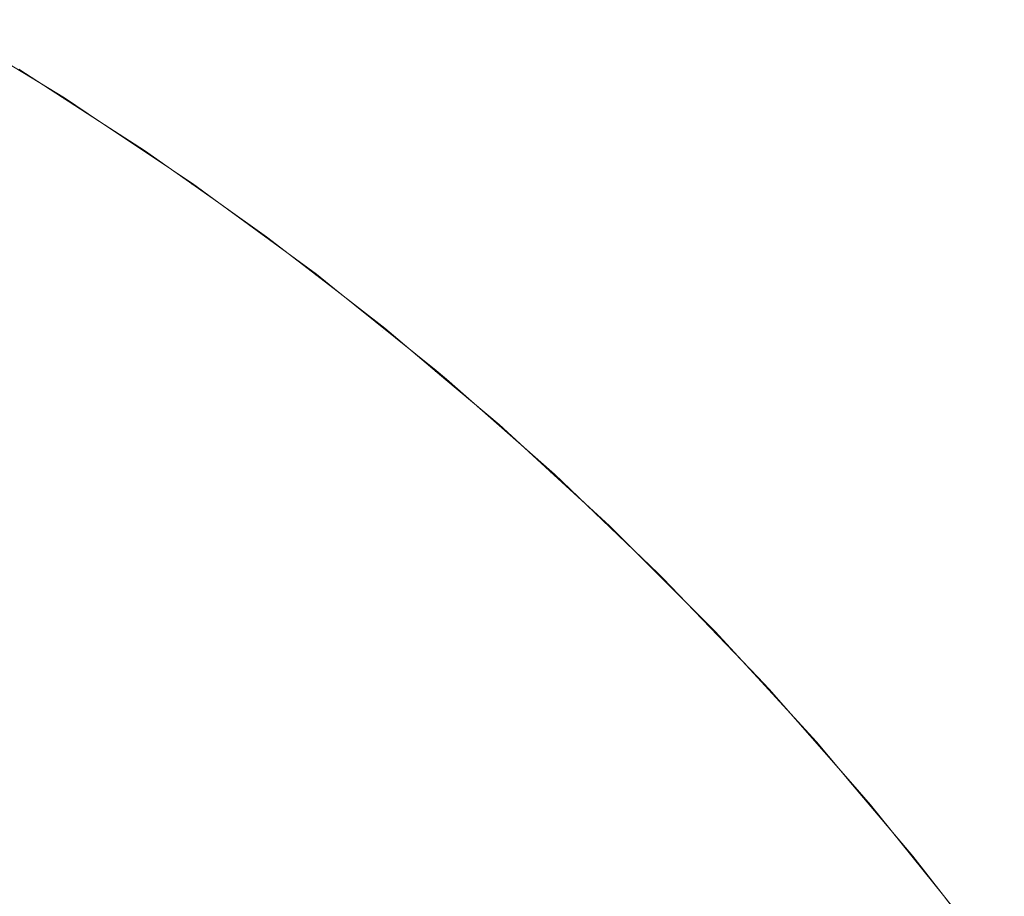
# Model space of a CAD drawing. Header units: centimetres. Extents: x -26 to 27.3, y -25.3 to -23.5.
# Tile 200 of 200: x 27.2618 to 27.2898, y -23.4982 to -23.4733. Entities that reach past the tile are written whole.
import ezdxf

# ---------------------------------------------------------------- set-up
doc = ezdxf.new("R2010")
doc.units = ezdxf.units.CM
doc.header["$LTSCALE"] = 2.54
doc.layers.add('Lucido design-1', color=7, linetype='Continuous')

# ---------------------------------------------------------------- blocks, each defined once
blk = doc.blocks.new('Gruppo-4-1')
at = {"color": 7, "linetype": 'Continuous', "lineweight": 9}
for points, invisible_edges in [([(27.259222, -23.473511, -349.375446), (27.262943, -23.475769, -349.375446), (27.263058, -23.475589, -349.379592), (27.259329, -23.473326, -349.379592)], 15), ([(27.259329, -23.473326, -349.379592), (27.263058, -23.475589, -349.379592), (27.263083, -23.475549, -349.382667), (27.260603, -23.474044, -349.382667)], 11), ([(27.25903, -23.473846, -349.37131), (27.262735, -23.476095, -349.37131), (27.262943, -23.475769, -349.375446), (27.259222, -23.473511, -349.375446)], 15), ([(27.25875, -23.474329, -349.367189), (27.262435, -23.476565, -349.367189), (27.262735, -23.476095, -349.37131), (27.25903, -23.473846, -349.37131)], 15), ([(27.261784, -23.474735, -349.982667), (27.260603, -23.474044, -349.382667), (27.263083, -23.475549, -349.382667)], 9), ([(27.258386, -23.474961, -349.363092), (27.262043, -23.47718, -349.363092), (27.262435, -23.476565, -349.367189), (27.25875, -23.474329, -349.367189)], 15), ([(27.261734, -23.474816, -349.987027), (27.265297, -23.477116, -349.987027), (27.265148, -23.477336, -349.991159), (27.261594, -23.475043, -349.991159)], 15), ([(27.265297, -23.477116, -349.987027), (27.261734, -23.474816, -349.987027), (27.261784, -23.474735, -349.982667), (27.264078, -23.476216, -349.982667)], 11), ([(27.263083, -23.475549, -349.382667), (27.264078, -23.476216, -349.982667), (27.261784, -23.474735, -349.982667)], 9), ([(27.257936, -23.475741, -349.359025), (27.26156, -23.47794, -349.359025), (27.262043, -23.47718, -349.363092), (27.258386, -23.474961, -349.363092)], 15), ([(27.261594, -23.475043, -349.991159), (27.265148, -23.477336, -349.991159), (27.264904, -23.477698, -349.995273), (27.261365, -23.475414, -349.995273)], 15), ([(27.261365, -23.475414, -349.995273), (27.264904, -23.477698, -349.995273), (27.264564, -23.4782, -349.999363), (27.261048, -23.47593, -349.999363)], 15), ([(27.262943, -23.475769, -349.375446), (27.266561, -23.478187, -349.375446), (27.266684, -23.478012, -349.379592), (27.263058, -23.475589, -349.379592)], 15), ([(27.264078, -23.476214, -349.382667), (27.263083, -23.475549, -349.382667), (27.263058, -23.475589, -349.379592)], 10), ([(27.263058, -23.475589, -349.379592), (27.266684, -23.478012, -349.379592), (27.266711, -23.477973, -349.382667), (27.264078, -23.476214, -349.382667)], 11), ([(27.263083, -23.475549, -349.382667), (27.264078, -23.476214, -349.382667), (27.264078, -23.476216, -349.982667)], 10), ([(27.261048, -23.47593, -349.999363), (27.264564, -23.4782, -349.999363), (27.264131, -23.478841, -350.00342), (27.260642, -23.476589, -350.00342)], 15), ([(27.262735, -23.476095, -349.37131), (27.26634, -23.478503, -349.37131), (27.266561, -23.478187, -349.375446), (27.262943, -23.475769, -349.375446)], 15), ([(27.262435, -23.476565, -349.367189), (27.266019, -23.47896, -349.367189), (27.26634, -23.478503, -349.37131), (27.262735, -23.476095, -349.37131)], 15), ([(27.26535, -23.477037, -349.982667), (27.264078, -23.476214, -349.382667), (27.266711, -23.477973, -349.382667)], 9), ([(27.26535, -23.477037, -349.982667), (27.264078, -23.476216, -349.982667), (27.264078, -23.476214, -349.382667)], 10), ([(27.264078, -23.476216, -349.982667), (27.26535, -23.477037, -349.982667), (27.265297, -23.477116, -349.987027)], 10), ([(27.260642, -23.476589, -350.00342), (27.264131, -23.478841, -350.00342), (27.263605, -23.479619, -350.007438), (27.26015, -23.477389, -350.007438)], 15), ([(27.262043, -23.47718, -349.363092), (27.265601, -23.479558, -349.363092), (27.266019, -23.47896, -349.367189), (27.262435, -23.476565, -349.367189)], 15), ([(27.26876, -23.479565, -349.987027), (27.265297, -23.477116, -349.987027), (27.26535, -23.477037, -349.982667), (27.267457, -23.478527, -349.982667)], 11), ([(27.266711, -23.477973, -349.382667), (27.267457, -23.478527, -349.982667), (27.26535, -23.477037, -349.982667)], 9), ([(27.26156, -23.47794, -349.359025), (27.265085, -23.480295, -349.359025), (27.265601, -23.479558, -349.363092), (27.262043, -23.47718, -349.363092)], 15), ([(27.265148, -23.477336, -349.991159), (27.268602, -23.479779, -349.991159), (27.268342, -23.48013, -349.995273), (27.264904, -23.477698, -349.995273)], 15), ([(27.265297, -23.477116, -349.987027), (27.26876, -23.479565, -349.987027), (27.268602, -23.479779, -349.991159), (27.265148, -23.477336, -349.991159)], 15), ([(27.26015, -23.477389, -350.007438), (27.263605, -23.479619, -350.007438), (27.262987, -23.480534, -350.011411), (27.259571, -23.478329, -350.011411)], 15), ([(27.264904, -23.477698, -349.995273), (27.268342, -23.48013, -349.995273), (27.267982, -23.480617, -349.999363), (27.264564, -23.4782, -349.999363)], 15), ([(27.260985, -23.478842, -349.354995), (27.264471, -23.481171, -349.354995), (27.265085, -23.480295, -349.359025), (27.26156, -23.47794, -349.359025)], 15), ([(27.264564, -23.4782, -349.999363), (27.267982, -23.480617, -349.999363), (27.267522, -23.481239, -350.00342), (27.264131, -23.478841, -350.00342)], 15), ([(27.26634, -23.478503, -349.37131), (27.269835, -23.481066, -349.37131), (27.27007, -23.48076, -349.375446), (27.266561, -23.478187, -349.375446)], 15), ([(27.266561, -23.478187, -349.375446), (27.27007, -23.48076, -349.375446), (27.2702, -23.48059, -349.379592), (27.266684, -23.478012, -349.379592)], 15), ([(27.26746, -23.478522, -349.382667), (27.266711, -23.477973, -349.382667), (27.266684, -23.478012, -349.379592)], 10), ([(27.266684, -23.478012, -349.379592), (27.2702, -23.48059, -349.379592), (27.270229, -23.480553, -349.382667), (27.26746, -23.478522, -349.382667)], 11), ([(27.266711, -23.477973, -349.382667), (27.26746, -23.478522, -349.382667), (27.267457, -23.478527, -349.982667)], 10), ([(27.259571, -23.478329, -350.011411), (27.262987, -23.480534, -350.011411), (27.262279, -23.481582, -350.015332), (27.258908, -23.479406, -350.015332)], 15), ([(27.266019, -23.47896, -349.367189), (27.269496, -23.481509, -349.367189), (27.269835, -23.481066, -349.37131), (27.26634, -23.478503, -349.37131)], 15), ([(27.268816, -23.479488, -349.982667), (27.267457, -23.478527, -349.982667), (27.26746, -23.478522, -349.382667)], 10), ([(27.267457, -23.478527, -349.982667), (27.268816, -23.479488, -349.982667), (27.26876, -23.479565, -349.987027)], 10), ([(27.268816, -23.479488, -349.982667), (27.26746, -23.478522, -349.382667), (27.270229, -23.480553, -349.382667)], 9), ([(27.26032, -23.479886, -349.35101), (27.263761, -23.482186, -349.35101), (27.264471, -23.481171, -349.354995), (27.260985, -23.478842, -349.354995)], 15), ([(27.264131, -23.478841, -350.00342), (27.267522, -23.481239, -350.00342), (27.266963, -23.481994, -350.007438), (27.263605, -23.479619, -350.007438)], 15), ([(27.265601, -23.479558, -349.363092), (27.269051, -23.482087, -349.363092), (27.269496, -23.481509, -349.367189), (27.266019, -23.47896, -349.367189)], 15), ([(27.258908, -23.479406, -350.015332), (27.262279, -23.481582, -350.015332), (27.261481, -23.482762, -350.019194), (27.258161, -23.480619, -350.019194)], 15), ([(27.265085, -23.480295, -349.359025), (27.268503, -23.482802, -349.359025), (27.269051, -23.482087, -349.363092), (27.265601, -23.479558, -349.363092)], 15), ([(27.26876, -23.479565, -349.987027), (27.272115, -23.482158, -349.987027), (27.271948, -23.482365, -349.991159), (27.268602, -23.479779, -349.991159)], 15), ([(27.272115, -23.482158, -349.987027), (27.26876, -23.479565, -349.987027), (27.268816, -23.479488, -349.982667), (27.270735, -23.480971, -349.982667)], 11), ([(27.270229, -23.480553, -349.382667), (27.270735, -23.480971, -349.982667), (27.268816, -23.479488, -349.982667)], 9), ([(27.263605, -23.479619, -350.007438), (27.266963, -23.481994, -350.007438), (27.266307, -23.482881, -350.011411), (27.262987, -23.480534, -350.011411)], 15), ([(27.268602, -23.479779, -349.991159), (27.271948, -23.482365, -349.991159), (27.271674, -23.482705, -349.995273), (27.268342, -23.48013, -349.995273)], 15), ([(27.259565, -23.481071, -349.347077), (27.262955, -23.483336, -349.347077), (27.263761, -23.482186, -349.35101), (27.26032, -23.479886, -349.35101)], 15), ([(27.268342, -23.48013, -349.995273), (27.271674, -23.482705, -349.995273), (27.271293, -23.483176, -349.999363), (27.267982, -23.480617, -349.999363)], 15), ([(27.264471, -23.481171, -349.354995), (27.267852, -23.483651, -349.354995), (27.268503, -23.482802, -349.359025), (27.265085, -23.480295, -349.359025)], 15), ([(27.262987, -23.480534, -350.011411), (27.266307, -23.482881, -350.011411), (27.265554, -23.483899, -350.015332), (27.262279, -23.481582, -350.015332)], 15), ([(27.267982, -23.480617, -349.999363), (27.271293, -23.483176, -349.999363), (27.270807, -23.483778, -350.00342), (27.267522, -23.481239, -350.00342)], 15), ([(27.27007, -23.48076, -349.375446), (27.273464, -23.483483, -349.375446), (27.273601, -23.48332, -349.379592), (27.2702, -23.48059, -349.379592)], 15), ([(27.270741, -23.480963, -349.382667), (27.270229, -23.480553, -349.382667), (27.2702, -23.48059, -349.379592)], 10), ([(27.2702, -23.48059, -349.379592), (27.273601, -23.48332, -349.379592), (27.273632, -23.483284, -349.382667), (27.270741, -23.480963, -349.382667)], 11), ([(27.270229, -23.480553, -349.382667), (27.270741, -23.480963, -349.382667), (27.270735, -23.480971, -349.982667)], 10), ([(27.269835, -23.481066, -349.37131), (27.273216, -23.483779, -349.37131), (27.273464, -23.483483, -349.375446), (27.27007, -23.48076, -349.375446)], 15), ([(27.272175, -23.482084, -349.982667), (27.270735, -23.480971, -349.982667), (27.270741, -23.480963, -349.382667)], 10), ([(27.270735, -23.480971, -349.982667), (27.272175, -23.482084, -349.982667), (27.272115, -23.482158, -349.987027)], 10), ([(27.272175, -23.482084, -349.982667), (27.270741, -23.480963, -349.382667), (27.273632, -23.483284, -349.382667)], 9), ([(27.258722, -23.482395, -349.343202), (27.262055, -23.484622, -349.343202), (27.262955, -23.483336, -349.347077), (27.259565, -23.481071, -349.347077)], 15), ([(27.263761, -23.482186, -349.35101), (27.267098, -23.484633, -349.35101), (27.267852, -23.483651, -349.354995), (27.264471, -23.481171, -349.354995)], 15), ([(27.267522, -23.481239, -350.00342), (27.270807, -23.483778, -350.00342), (27.270217, -23.484509, -350.007438), (27.266963, -23.481994, -350.007438)], 15), ([(27.269496, -23.481509, -349.367189), (27.272857, -23.484207, -349.367189), (27.273216, -23.483779, -349.37131), (27.269835, -23.481066, -349.37131)], 15), ([(27.269051, -23.482087, -349.363092), (27.272388, -23.484766, -349.363092), (27.272857, -23.484207, -349.367189), (27.269496, -23.481509, -349.367189)], 15), ([(27.262279, -23.481582, -350.015332), (27.265554, -23.483899, -350.015332), (27.264707, -23.485044, -350.019194), (27.261481, -23.482762, -350.019194)], 15), ([(27.266963, -23.481994, -350.007438), (27.270217, -23.484509, -350.007438), (27.269524, -23.485368, -350.011411), (27.266307, -23.482881, -350.011411)], 15), ([(27.268503, -23.482802, -349.359025), (27.27181, -23.485455, -349.359025), (27.272388, -23.484766, -349.363092), (27.269051, -23.482087, -349.363092)], 15), ([(27.275358, -23.484892, -349.987027), (27.272115, -23.482158, -349.987027), (27.272175, -23.482084, -349.982667), (27.273908, -23.483546, -349.982667)], 11), ([(27.273632, -23.483284, -349.382667), (27.273908, -23.483546, -349.982667), (27.272175, -23.482084, -349.982667)], 9), ([(27.257791, -23.483855, -349.339392), (27.261062, -23.48604, -349.339392), (27.262055, -23.484622, -349.343202), (27.258722, -23.482395, -349.343202)], 15), ([(27.262955, -23.483336, -349.347077), (27.266243, -23.485747, -349.347077), (27.267098, -23.484633, -349.35101), (27.263761, -23.482186, -349.35101)], 15), ([(27.271948, -23.482365, -349.991159), (27.275182, -23.485092, -349.991159), (27.274893, -23.48542, -349.995273), (27.271674, -23.482705, -349.995273)], 15), ([(27.272115, -23.482158, -349.987027), (27.275358, -23.484892, -349.987027), (27.275182, -23.485092, -349.991159), (27.271948, -23.482365, -349.991159)], 15), ([(27.261481, -23.482762, -350.019194), (27.264707, -23.485044, -350.019194), (27.263768, -23.486315, -350.02299), (27.260596, -23.484071, -350.02299)], 15), ([(27.266307, -23.482881, -350.011411), (27.269524, -23.485368, -350.011411), (27.268729, -23.486352, -350.015332), (27.265554, -23.483899, -350.015332)], 15), ([(27.267852, -23.483651, -349.354995), (27.271122, -23.486275, -349.354995), (27.27181, -23.485455, -349.359025), (27.268503, -23.482802, -349.359025)], 15), ([(27.271674, -23.482705, -349.995273), (27.274893, -23.48542, -349.995273), (27.274493, -23.485874, -349.999363), (27.271293, -23.483176, -349.999363)], 15), ([(27.271293, -23.483176, -349.999363), (27.274493, -23.485874, -349.999363), (27.273982, -23.486455, -350.00342), (27.270807, -23.483778, -350.00342)], 15), ([(27.262055, -23.484622, -349.343202), (27.265288, -23.486992, -349.343202), (27.266243, -23.485747, -349.347077), (27.262955, -23.483336, -349.347077)], 15), ([(27.273216, -23.483779, -349.37131), (27.276475, -23.486637, -349.37131), (27.276736, -23.486353, -349.375446), (27.273464, -23.483483, -349.375446)], 15), ([(27.273464, -23.483483, -349.375446), (27.276736, -23.486353, -349.375446), (27.27688, -23.486195, -349.379592), (27.273601, -23.48332, -349.379592)], 15), ([(27.273918, -23.483534, -349.382667), (27.273632, -23.483284, -349.382667), (27.273601, -23.48332, -349.379592)], 10), ([(27.273601, -23.48332, -349.379592), (27.27688, -23.486195, -349.379592), (27.276912, -23.48616, -349.382667), (27.273918, -23.483534, -349.382667)], 11), ([(27.273632, -23.483284, -349.382667), (27.273918, -23.483534, -349.382667), (27.273908, -23.483546, -349.982667)], 10), ([(27.267098, -23.484633, -349.35101), (27.270326, -23.487223, -349.35101), (27.271122, -23.486275, -349.354995), (27.267852, -23.483651, -349.354995)], 15), ([(27.270807, -23.483778, -350.00342), (27.273982, -23.486455, -350.00342), (27.273361, -23.48716, -350.007438), (27.270217, -23.484509, -350.007438)], 15), ([(27.272857, -23.484207, -349.367189), (27.276098, -23.487049, -349.367189), (27.276475, -23.486637, -349.37131), (27.273216, -23.483779, -349.37131)], 15), ([(27.27542, -23.484821, -349.982667), (27.273908, -23.483546, -349.982667), (27.273918, -23.483534, -349.382667)], 10), ([(27.273908, -23.483546, -349.982667), (27.27542, -23.484821, -349.982667), (27.275358, -23.484892, -349.987027)], 10), ([(27.27542, -23.484821, -349.982667), (27.273918, -23.483534, -349.382667), (27.276912, -23.48616, -349.382667)], 9), ([(27.260596, -23.484071, -350.02299), (27.263768, -23.486315, -350.02299), (27.262737, -23.487709, -350.026716), (27.259625, -23.485508, -350.026716)], 15), ([(27.265554, -23.483899, -350.015332), (27.268729, -23.486352, -350.015332), (27.267834, -23.487461, -350.019194), (27.264707, -23.485044, -350.019194)], 15), ([(27.272388, -23.484766, -349.363092), (27.275605, -23.487587, -349.363092), (27.276098, -23.487049, -349.367189), (27.272857, -23.484207, -349.367189)], 15), ([(27.261062, -23.48604, -349.339392), (27.264234, -23.488366, -349.339392), (27.265288, -23.486992, -349.343202), (27.262055, -23.484622, -349.343202)], 15), ([(27.266243, -23.485747, -349.347077), (27.269423, -23.488299, -349.347077), (27.270326, -23.487223, -349.35101), (27.267098, -23.484633, -349.35101)], 15), ([(27.270217, -23.484509, -350.007438), (27.273361, -23.48716, -350.007438), (27.272632, -23.487989, -350.011411), (27.269524, -23.485368, -350.011411)], 15), ([(27.27181, -23.485455, -349.359025), (27.274997, -23.48825, -349.359025), (27.275605, -23.487587, -349.363092), (27.272388, -23.484766, -349.363092)], 15), ([(27.275358, -23.484892, -349.987027), (27.278481, -23.487761, -349.987027), (27.278297, -23.487953, -349.991159), (27.275182, -23.485092, -349.991159)], 15), ([(27.275358, -23.484892, -349.987027), (27.27542, -23.484821, -349.982667), (27.276971, -23.486245, -349.982667)], 9), ([(27.276971, -23.486245, -349.982667), (27.278547, -23.487692, -349.982667), (27.278481, -23.487761, -349.987027), (27.275358, -23.484892, -349.987027)], 14), ([(27.276912, -23.48616, -349.382667), (27.276971, -23.486245, -349.982667), (27.27542, -23.484821, -349.982667)], 9), ([(27.264707, -23.485044, -350.019194), (27.267834, -23.487461, -350.019194), (27.266841, -23.48869, -350.02299), (27.263768, -23.486315, -350.02299)], 15), ([(27.275182, -23.485092, -349.991159), (27.278297, -23.487953, -349.991159), (27.277995, -23.488268, -349.995273), (27.274893, -23.48542, -349.995273)], 15), ([(27.269524, -23.485368, -350.011411), (27.272632, -23.487989, -350.011411), (27.271796, -23.488939, -350.015332), (27.268729, -23.486352, -350.015332)], 15), ([(27.271122, -23.486275, -349.354995), (27.274274, -23.489039, -349.354995), (27.274997, -23.48825, -349.359025), (27.27181, -23.485455, -349.359025)], 15), ([(27.274893, -23.48542, -349.995273), (27.277995, -23.488268, -349.995273), (27.277576, -23.488706, -349.999363), (27.274493, -23.485874, -349.999363)], 15), ([(27.259625, -23.485508, -350.026716), (27.262737, -23.487709, -350.026716), (27.261617, -23.489223, -350.030363), (27.25857, -23.487069, -350.030363)], 15), ([(27.265288, -23.486992, -349.343202), (27.268414, -23.489501, -349.343202), (27.269423, -23.488299, -349.347077), (27.266243, -23.485747, -349.347077)], 15), ([(27.274493, -23.485874, -349.999363), (27.277576, -23.488706, -349.999363), (27.27704, -23.489264, -350.00342), (27.273982, -23.486455, -350.00342)], 15), ([(27.259977, -23.487589, -349.335655), (27.263083, -23.489866, -349.335655), (27.264234, -23.488366, -349.339392), (27.261062, -23.48604, -349.339392)], 15), ([(27.270326, -23.487223, -349.35101), (27.273437, -23.489952, -349.35101), (27.274274, -23.489039, -349.354995), (27.271122, -23.486275, -349.354995)], 15), ([(27.276736, -23.486353, -349.375446), (27.279879, -23.489362, -349.375446), (27.28003, -23.489211, -349.379592), (27.27688, -23.486195, -349.379592)], 15), ([(27.276985, -23.48623, -349.382667), (27.276912, -23.48616, -349.382667), (27.27688, -23.486195, -349.379592)], 10), ([(27.27688, -23.486195, -349.379592), (27.28003, -23.489211, -349.379592), (27.279931, -23.489051, -349.382667), (27.276985, -23.48623, -349.382667)], 11), ([(27.276912, -23.48616, -349.382667), (27.276985, -23.48623, -349.382667), (27.276971, -23.486245, -349.982667)], 10), ([(27.278547, -23.487692, -349.982667), (27.276971, -23.486245, -349.982667), (27.276985, -23.48623, -349.382667)], 10), ([(27.276985, -23.48623, -349.382667), (27.279931, -23.489051, -349.382667), (27.278547, -23.487692, -349.982667)], 10), ([(27.263768, -23.486315, -350.02299), (27.266841, -23.48869, -350.02299), (27.265752, -23.490039, -350.026716), (27.262737, -23.487709, -350.026716)], 15), ([(27.268729, -23.486352, -350.015332), (27.271796, -23.488939, -350.015332), (27.270855, -23.490008, -350.019194), (27.267834, -23.487461, -350.019194)], 15), ([(27.273982, -23.486455, -350.00342), (27.27704, -23.489264, -350.00342), (27.27639, -23.489943, -350.007438), (27.273361, -23.48716, -350.007438)], 15), ([(27.276475, -23.486637, -349.37131), (27.279606, -23.489635, -349.37131), (27.279879, -23.489362, -349.375446), (27.276736, -23.486353, -349.375446)], 15), ([(27.276098, -23.487049, -349.367189), (27.279212, -23.490029, -349.367189), (27.279606, -23.489635, -349.37131), (27.276475, -23.486637, -349.37131)], 15), ([(27.264234, -23.488366, -349.339392), (27.267301, -23.490828, -349.339392), (27.268414, -23.489501, -349.343202), (27.265288, -23.486992, -349.343202)], 15), ([(27.275605, -23.487587, -349.363092), (27.278696, -23.490545, -349.363092), (27.279212, -23.490029, -349.367189), (27.276098, -23.487049, -349.367189)], 15), ([(27.269423, -23.488299, -349.347077), (27.272488, -23.490988, -349.347077), (27.273437, -23.489952, -349.35101), (27.270326, -23.487223, -349.35101)], 15), ([(27.273361, -23.48716, -350.007438), (27.27639, -23.489943, -350.007438), (27.275627, -23.490739, -350.011411), (27.272632, -23.487989, -350.011411)], 15), ([(27.258802, -23.489267, -349.331997), (27.261836, -23.491491, -349.331997), (27.263083, -23.489866, -349.335655), (27.259977, -23.487589, -349.335655)], 15), ([(27.267834, -23.487461, -350.019194), (27.270855, -23.490008, -350.019194), (27.269811, -23.491194, -350.02299), (27.266841, -23.48869, -350.02299)], 15), ([(27.274997, -23.48825, -349.359025), (27.278059, -23.491182, -349.359025), (27.278696, -23.490545, -349.363092), (27.275605, -23.487587, -349.363092)], 15), ([(27.278481, -23.487761, -349.987027), (27.278547, -23.487692, -349.982667), (27.279918, -23.489064, -349.982667)], 9), ([(27.279931, -23.489051, -349.382667), (27.279918, -23.489064, -349.982667), (27.278547, -23.487692, -349.982667)], 9), ([(27.262737, -23.487709, -350.026716), (27.265752, -23.490039, -350.026716), (27.264569, -23.491505, -350.030363), (27.261617, -23.489223, -350.030363)], 15), ([(27.278297, -23.487953, -349.991159), (27.281288, -23.490944, -349.991159), (27.280973, -23.491246, -349.995273), (27.277995, -23.488268, -349.995273)], 15), ([(27.278481, -23.487761, -349.987027), (27.28148, -23.49076, -349.987027), (27.281288, -23.490944, -349.991159), (27.278297, -23.487953, -349.991159)], 15), ([(27.279918, -23.489064, -349.982667), (27.281549, -23.490694, -349.982667), (27.28148, -23.49076, -349.987027), (27.278481, -23.487761, -349.987027)], 14), ([(27.272632, -23.487989, -350.011411), (27.275627, -23.490739, -350.011411), (27.274751, -23.491653, -350.015332), (27.271796, -23.488939, -350.015332)], 15), ([(27.274274, -23.489039, -349.354995), (27.277303, -23.491938, -349.354995), (27.278059, -23.491182, -349.359025), (27.274997, -23.48825, -349.359025)], 15), ([(27.263083, -23.489866, -349.335655), (27.266086, -23.492277, -349.335655), (27.267301, -23.490828, -349.339392), (27.264234, -23.488366, -349.339392)], 15), ([(27.268414, -23.489501, -349.343202), (27.271428, -23.492145, -349.343202), (27.272488, -23.490988, -349.347077), (27.269423, -23.488299, -349.347077)], 15), ([(27.277995, -23.488268, -349.995273), (27.280973, -23.491246, -349.995273), (27.280535, -23.491665, -349.999363), (27.277576, -23.488706, -349.999363)], 15), ([(27.266841, -23.48869, -350.02299), (27.269811, -23.491194, -350.02299), (27.268666, -23.492496, -350.026716), (27.265752, -23.490039, -350.026716)], 15), ([(27.277576, -23.488706, -349.999363), (27.280535, -23.491665, -349.999363), (27.279977, -23.492201, -350.00342), (27.27704, -23.489264, -350.00342)], 15), ([(27.271796, -23.488939, -350.015332), (27.274751, -23.491653, -350.015332), (27.273766, -23.492681, -350.019194), (27.270855, -23.490008, -350.019194)], 15), ([(27.273437, -23.489952, -349.35101), (27.276427, -23.492814, -349.35101), (27.277303, -23.491938, -349.354995), (27.274274, -23.489039, -349.354995)], 15), ([(27.281549, -23.490694, -349.982667), (27.279918, -23.489064, -349.982667), (27.279931, -23.489051, -349.382667), (27.280064, -23.489177, -349.382667)], 10), ([(27.28003, -23.489211, -349.379592), (27.280064, -23.489177, -349.382667), (27.279931, -23.489051, -349.382667)], 9), ([(27.25754, -23.49107, -349.328425), (27.260496, -23.493238, -349.328425), (27.261836, -23.491491, -349.331997), (27.258802, -23.489267, -349.331997)], 15), ([(27.261617, -23.489223, -350.030363), (27.264569, -23.491505, -350.030363), (27.263293, -23.493084, -350.033928), (27.260409, -23.490855, -350.033928)], 15), ([(27.27704, -23.489264, -350.00342), (27.279977, -23.492201, -350.00342), (27.279298, -23.492851, -350.007438), (27.27639, -23.489943, -350.007438)], 15), ([(27.279606, -23.489635, -349.37131), (27.282604, -23.492766, -349.37131), (27.282888, -23.492505, -349.375446), (27.279879, -23.489362, -349.375446)], 15), ([(27.279879, -23.489362, -349.375446), (27.282888, -23.492505, -349.375446), (27.283046, -23.492361, -349.379592), (27.28003, -23.489211, -349.379592)], 15), ([(27.282755, -23.491989, -349.382667), (27.280064, -23.489177, -349.382667), (27.28003, -23.489211, -349.379592), (27.283046, -23.492361, -349.379592)], 14), ([(27.280064, -23.489177, -349.382667), (27.282746, -23.491997, -349.982667), (27.281549, -23.490694, -349.982667)], 9), ([(27.280064, -23.489177, -349.382667), (27.282755, -23.491989, -349.382667), (27.282746, -23.491997, -349.982667)], 10), ([(27.267301, -23.490828, -349.339392), (27.270259, -23.493421, -349.339392), (27.271428, -23.492145, -349.343202), (27.268414, -23.489501, -349.343202)], 15), ([(27.279212, -23.490029, -349.367189), (27.282192, -23.493143, -349.367189), (27.282604, -23.492766, -349.37131), (27.279606, -23.489635, -349.37131)], 15), ([(27.261836, -23.491491, -349.331997), (27.264769, -23.493845, -349.331997), (27.266086, -23.492277, -349.335655), (27.263083, -23.489866, -349.335655)], 15), ([(27.265752, -23.490039, -350.026716), (27.268666, -23.492496, -350.026716), (27.267421, -23.49391, -350.030363), (27.264569, -23.491505, -350.030363)], 15), ([(27.270855, -23.490008, -350.019194), (27.273766, -23.492681, -350.019194), (27.272672, -23.493822, -350.02299), (27.269811, -23.491194, -350.02299)], 15), ([(27.272488, -23.490988, -349.347077), (27.275434, -23.493807, -349.347077), (27.276427, -23.492814, -349.35101), (27.273437, -23.489952, -349.35101)], 15), ([(27.27639, -23.489943, -350.007438), (27.279298, -23.492851, -350.007438), (27.278502, -23.493614, -350.011411), (27.275627, -23.490739, -350.011411)], 15), ([(27.278696, -23.490545, -349.363092), (27.281654, -23.493636, -349.363092), (27.282192, -23.493143, -349.367189), (27.279212, -23.490029, -349.367189)], 15), ([(27.275627, -23.490739, -350.011411), (27.278502, -23.493614, -350.011411), (27.277588, -23.49449, -350.015332), (27.274751, -23.491653, -350.015332)], 15), ([(27.278059, -23.491182, -349.359025), (27.280991, -23.494244, -349.359025), (27.281654, -23.493636, -349.363092), (27.278696, -23.490545, -349.363092)], 15), ([(27.28148, -23.49076, -349.987027), (27.284349, -23.493883, -349.987027), (27.284149, -23.494059, -349.991159), (27.281288, -23.490944, -349.991159)], 15), ([(27.28148, -23.49076, -349.987027), (27.281549, -23.490694, -349.982667), (27.282746, -23.491997, -349.982667)], 9), ([(27.282746, -23.491997, -349.982667), (27.28442, -23.493821, -349.982667), (27.284349, -23.493883, -349.987027), (27.28148, -23.49076, -349.987027)], 14), ([(27.260409, -23.490855, -350.033928), (27.263293, -23.493084, -350.033928), (27.261929, -23.494774, -350.037403), (27.259118, -23.492602, -350.037403)], 15), ([(27.266086, -23.492277, -349.335655), (27.268981, -23.494816, -349.335655), (27.270259, -23.493421, -349.339392), (27.267301, -23.490828, -349.339392)], 15), ([(27.271428, -23.492145, -349.343202), (27.274324, -23.494917, -349.343202), (27.275434, -23.493807, -349.347077), (27.272488, -23.490988, -349.347077)], 15), ([(27.281288, -23.490944, -349.991159), (27.284149, -23.494059, -349.991159), (27.283821, -23.494348, -349.995273), (27.280973, -23.491246, -349.995273)], 15), ([(27.269811, -23.491194, -350.02299), (27.272672, -23.493822, -350.02299), (27.271472, -23.495074, -350.026716), (27.268666, -23.492496, -350.026716)], 15), ([(27.277303, -23.491938, -349.354995), (27.280202, -23.494967, -349.354995), (27.280991, -23.494244, -349.359025), (27.278059, -23.491182, -349.359025)], 15), ([(27.280973, -23.491246, -349.995273), (27.283821, -23.494348, -349.995273), (27.283367, -23.494748, -349.999363), (27.280535, -23.491665, -349.999363)], 15), ([(27.260496, -23.493238, -349.328425), (27.263354, -23.495532, -349.328425), (27.264769, -23.493845, -349.331997), (27.261836, -23.491491, -349.331997)], 15), ([(27.264569, -23.491505, -350.030363), (27.267421, -23.49391, -350.030363), (27.26608, -23.495434, -350.033928), (27.263293, -23.493084, -350.033928)], 15), ([(27.274751, -23.491653, -350.015332), (27.277588, -23.49449, -350.015332), (27.27656, -23.495475, -350.019194), (27.273766, -23.492681, -350.019194)], 15), ([(27.280535, -23.491665, -349.999363), (27.283367, -23.494748, -349.999363), (27.282786, -23.495259, -350.00342), (27.279977, -23.492201, -350.00342)], 15), ([(27.270259, -23.493421, -349.339392), (27.2731, -23.496141, -349.339392), (27.274324, -23.494917, -349.343202), (27.271428, -23.492145, -349.343202)], 15), ([(27.276427, -23.492814, -349.35101), (27.279289, -23.495804, -349.35101), (27.280202, -23.494967, -349.354995), (27.277303, -23.491938, -349.354995)], 15), ([(27.28442, -23.493821, -349.982667), (27.282746, -23.491997, -349.982667), (27.282755, -23.491989, -349.382667), (27.283081, -23.492329, -349.382667)], 10), ([(27.283046, -23.492361, -349.379592), (27.283081, -23.492329, -349.382667), (27.282755, -23.491989, -349.382667)], 9), ([(27.264769, -23.493845, -349.331997), (27.267597, -23.496325, -349.331997), (27.268981, -23.494816, -349.335655), (27.266086, -23.492277, -349.335655)], 15), ([(27.279977, -23.492201, -350.00342), (27.282786, -23.495259, -350.00342), (27.282081, -23.49588, -350.007438), (27.279298, -23.492851, -350.007438)], 15), ([(27.282888, -23.492505, -349.375446), (27.285758, -23.495777, -349.375446), (27.285921, -23.49564, -349.379592), (27.283046, -23.492361, -349.379592)], 15), ([(27.285455, -23.495036, -349.382667), (27.283081, -23.492329, -349.382667), (27.283046, -23.492361, -349.379592), (27.285921, -23.49564, -349.379592)], 14), ([(27.283081, -23.492329, -349.382667), (27.285449, -23.495041, -349.982667), (27.28442, -23.493821, -349.982667)], 9), ([(27.283081, -23.492329, -349.382667), (27.285455, -23.495036, -349.382667), (27.285449, -23.495041, -349.982667)], 10), ([(27.259118, -23.492602, -350.037403), (27.261929, -23.494774, -350.037403), (27.260477, -23.496572, -350.040783), (27.257744, -23.49446, -350.040783)], 15), ([(27.268666, -23.492496, -350.026716), (27.271472, -23.495074, -350.026716), (27.270169, -23.496434, -350.030363), (27.267421, -23.49391, -350.030363)], 15), ([(27.273766, -23.492681, -350.019194), (27.27656, -23.495475, -350.019194), (27.275419, -23.496569, -350.02299), (27.272672, -23.493822, -350.02299)], 15), ([(27.282604, -23.492766, -349.37131), (27.285462, -23.496025, -349.37131), (27.285758, -23.495777, -349.375446), (27.282888, -23.492505, -349.375446)], 15), ([(27.275434, -23.493807, -349.347077), (27.278253, -23.496752, -349.347077), (27.279289, -23.495804, -349.35101), (27.276427, -23.492814, -349.35101)], 15), ([(27.279298, -23.492851, -350.007438), (27.282081, -23.49588, -350.007438), (27.281252, -23.496609, -350.011411), (27.278502, -23.493614, -350.011411)], 15), ([(27.282192, -23.493143, -349.367189), (27.285034, -23.496384, -349.367189), (27.285462, -23.496025, -349.37131), (27.282604, -23.492766, -349.37131)], 15), ([(27.259064, -23.495104, -349.324944), (27.261842, -23.497334, -349.324944), (27.263354, -23.495532, -349.328425), (27.260496, -23.493238, -349.328425)], 15), ([(27.263293, -23.493084, -350.033928), (27.26608, -23.495434, -350.033928), (27.264645, -23.497064, -350.037403), (27.261929, -23.494774, -350.037403)], 15), ([(27.281654, -23.493636, -349.363092), (27.284475, -23.496853, -349.363092), (27.285034, -23.496384, -349.367189), (27.282192, -23.493143, -349.367189)], 15), ([(27.268981, -23.494816, -349.335655), (27.271763, -23.497478, -349.335655), (27.2731, -23.496141, -349.339392), (27.270259, -23.493421, -349.339392)], 15), ([(27.263354, -23.495532, -349.328425), (27.26611, -23.497949, -349.328425), (27.267597, -23.496325, -349.331997), (27.264769, -23.493845, -349.331997)], 15), ([(27.272672, -23.493822, -350.02299), (27.275419, -23.496569, -350.02299), (27.274167, -23.497769, -350.026716), (27.271472, -23.495074, -350.026716)], 15), ([(27.274324, -23.494917, -349.343202), (27.277096, -23.497813, -349.343202), (27.278253, -23.496752, -349.347077), (27.275434, -23.493807, -349.347077)], 15), ([(27.278502, -23.493614, -350.011411), (27.281252, -23.496609, -350.011411), (27.280302, -23.497445, -350.015332), (27.277588, -23.49449, -350.015332)], 15), ([(27.280991, -23.494244, -349.359025), (27.283786, -23.497431, -349.359025), (27.284475, -23.496853, -349.363092), (27.281654, -23.493636, -349.363092)], 15), ([(27.284349, -23.493883, -349.987027), (27.28442, -23.493821, -349.982667), (27.285449, -23.495041, -349.982667)], 9), ([(27.267421, -23.49391, -350.030363), (27.270169, -23.496434, -350.030363), (27.268764, -23.497899, -350.033928), (27.26608, -23.495434, -350.033928)], 15), ([(27.284149, -23.494059, -349.991159), (27.286876, -23.497293, -349.991159), (27.286536, -23.497567, -349.995273), (27.283821, -23.494348, -349.995273)], 15), ([(27.284349, -23.493883, -349.987027), (27.287083, -23.497126, -349.987027), (27.286876, -23.497293, -349.991159), (27.284149, -23.494059, -349.991159)], 15), ([(27.285449, -23.495041, -349.982667), (27.287157, -23.497066, -349.982667), (27.287083, -23.497126, -349.987027), (27.284349, -23.493883, -349.987027)], 14), ([(27.280202, -23.494967, -349.354995), (27.282966, -23.498119, -349.354995), (27.283786, -23.497431, -349.359025), (27.280991, -23.494244, -349.359025)], 15), ([(27.283821, -23.494348, -349.995273), (27.286536, -23.497567, -349.995273), (27.286065, -23.497948, -349.999363), (27.283367, -23.494748, -349.999363)], 15), ([(27.277588, -23.49449, -350.015332), (27.280302, -23.497445, -350.015332), (27.279233, -23.498386, -350.019194), (27.27656, -23.495475, -350.019194)], 15), ([(27.261929, -23.494774, -350.037403), (27.264645, -23.497064, -350.037403), (27.263118, -23.498799, -350.040783), (27.260477, -23.496572, -350.040783)], 15), ([(27.267597, -23.496325, -349.331997), (27.270314, -23.498927, -349.331997), (27.271763, -23.497478, -349.335655), (27.268981, -23.494816, -349.335655)], 15), ([(27.2731, -23.496141, -349.339392), (27.27582, -23.498982, -349.339392), (27.277096, -23.497813, -349.343202), (27.274324, -23.494917, -349.343202)], 15), ([(27.279289, -23.495804, -349.35101), (27.282018, -23.498915, -349.35101), (27.282966, -23.498119, -349.354995), (27.280202, -23.494967, -349.354995)], 15), ([(27.283367, -23.494748, -349.999363), (27.286065, -23.497948, -349.999363), (27.285463, -23.498434, -350.00342), (27.282786, -23.495259, -350.00342)], 15), ([(27.257543, -23.497086, -349.321563), (27.260236, -23.499248, -349.321563), (27.261842, -23.497334, -349.324944), (27.259064, -23.495104, -349.324944)], 15), ([(27.271472, -23.495074, -350.026716), (27.274167, -23.497769, -350.026716), (27.272807, -23.499072, -350.030363), (27.270169, -23.496434, -350.030363)], 15), ([(27.285449, -23.495041, -349.982667), (27.285455, -23.495036, -349.382667), (27.285957, -23.495609, -349.382667)], 9), ([(27.285957, -23.495609, -349.382667), (27.287157, -23.497066, -349.982667), (27.285449, -23.495041, -349.982667)], 9), ([(27.285921, -23.49564, -349.379592), (27.285957, -23.495609, -349.382667), (27.285455, -23.495036, -349.382667)], 9), ([(27.26608, -23.495434, -350.033928), (27.268764, -23.497899, -350.033928), (27.267261, -23.499468, -350.037403), (27.264645, -23.497064, -350.037403)], 15), ([(27.27656, -23.495475, -350.019194), (27.279233, -23.498386, -350.019194), (27.278047, -23.49943, -350.02299), (27.275419, -23.496569, -350.02299)], 15), ([(27.282786, -23.495259, -350.00342), (27.285463, -23.498434, -350.00342), (27.284732, -23.499024, -350.007438), (27.282081, -23.49588, -350.007438)], 15), ([(27.261842, -23.497334, -349.324944), (27.264521, -23.499683, -349.324944), (27.26611, -23.497949, -349.328425), (27.263354, -23.495532, -349.328425)], 15), ([(27.278253, -23.496752, -349.347077), (27.280942, -23.499818, -349.347077), (27.282018, -23.498915, -349.35101), (27.279289, -23.495804, -349.35101)], 15), ([(27.285462, -23.496025, -349.37131), (27.288175, -23.499406, -349.37131), (27.288481, -23.499171, -349.375446), (27.285758, -23.495777, -349.375446)], 15), ([(27.285758, -23.495777, -349.375446), (27.288481, -23.499171, -349.375446), (27.288651, -23.499041, -349.379592), (27.285921, -23.49564, -349.379592)], 15), ([(27.288026, -23.498187, -349.382667), (27.285957, -23.495609, -349.382667), (27.285921, -23.49564, -349.379592), (27.288651, -23.499041, -349.379592)], 14), ([(27.285957, -23.495609, -349.382667), (27.288024, -23.498188, -349.982667), (27.287157, -23.497066, -349.982667)], 9), ([(27.285957, -23.495609, -349.382667), (27.288026, -23.498187, -349.382667), (27.288024, -23.498188, -349.982667)], 10), ([(27.282081, -23.49588, -350.007438), (27.284732, -23.499024, -350.007438), (27.283873, -23.499717, -350.011411), (27.281252, -23.496609, -350.011411)], 15), ([(27.285034, -23.496384, -349.367189), (27.287732, -23.499745, -349.367189), (27.288175, -23.499406, -349.37131), (27.285462, -23.496025, -349.37131)], 15), ([(27.26611, -23.497949, -349.328425), (27.268758, -23.500483, -349.328425), (27.270314, -23.498927, -349.331997), (27.267597, -23.496325, -349.331997)], 15), ([(27.271763, -23.497478, -349.335655), (27.274425, -23.50026, -349.335655), (27.27582, -23.498982, -349.339392), (27.2731, -23.496141, -349.339392)], 15), ([(27.260477, -23.496572, -350.040783), (27.263118, -23.498799, -350.040783), (27.261503, -23.500634, -350.044062), (27.258941, -23.498474, -350.044062)], 15), ([(27.270169, -23.496434, -350.030363), (27.272807, -23.499072, -350.030363), (27.271342, -23.500477, -350.033928), (27.268764, -23.497899, -350.033928)], 15), ([(27.275419, -23.496569, -350.02299), (27.278047, -23.49943, -350.02299), (27.276745, -23.500575, -350.026716), (27.274167, -23.497769, -350.026716)], 15), ([(27.281252, -23.496609, -350.011411), (27.283873, -23.499717, -350.011411), (27.282889, -23.500512, -350.015332), (27.280302, -23.497445, -350.015332)], 15), ([(27.284475, -23.496853, -349.363092), (27.287154, -23.50019, -349.363092), (27.287732, -23.499745, -349.367189), (27.285034, -23.496384, -349.367189)], 15), ([(27.277096, -23.497813, -349.343202), (27.27974, -23.500827, -349.343202), (27.280942, -23.499818, -349.347077), (27.278253, -23.496752, -349.347077)], 15), ([(27.283786, -23.497431, -349.359025), (27.286439, -23.500738, -349.359025), (27.287154, -23.50019, -349.363092), (27.284475, -23.496853, -349.363092)], 15), ([(27.264645, -23.497064, -350.037403), (27.267261, -23.499468, -350.037403), (27.265662, -23.501136, -350.040783), (27.263118, -23.498799, -350.040783)], 15), ([(27.287083, -23.497126, -349.987027), (27.289676, -23.500481, -349.987027), (27.289462, -23.500639, -349.991159), (27.286876, -23.497293, -349.991159)], 15), ([(27.287083, -23.497126, -349.987027), (27.287157, -23.497066, -349.982667), (27.288024, -23.498188, -349.982667)], 9), ([(27.288024, -23.498188, -349.982667), (27.289753, -23.500425, -349.982667), (27.289676, -23.500481, -349.987027), (27.287083, -23.497126, -349.987027)], 14), ([(27.260236, -23.499248, -349.321563), (27.262833, -23.501525, -349.321563), (27.264521, -23.499683, -349.324944), (27.261842, -23.497334, -349.324944)], 15), ([(27.270314, -23.498927, -349.331997), (27.272916, -23.501644, -349.331997), (27.274425, -23.50026, -349.335655), (27.271763, -23.497478, -349.335655)], 15), ([(27.280302, -23.497445, -350.015332), (27.282889, -23.500512, -350.015332), (27.28178, -23.501407, -350.019194), (27.279233, -23.498386, -350.019194)], 15), ([(27.282966, -23.498119, -349.354995), (27.28559, -23.501389, -349.354995), (27.286439, -23.500738, -349.359025), (27.283786, -23.497431, -349.359025)], 15), ([(27.286876, -23.497293, -349.991159), (27.289462, -23.500639, -349.991159), (27.289111, -23.500899, -349.995273), (27.286536, -23.497567, -349.995273)], 15), ([(27.286536, -23.497567, -349.995273), (27.289111, -23.500899, -349.995273), (27.288624, -23.501259, -349.999363), (27.286065, -23.497948, -349.999363)], 15), ([(27.264521, -23.499683, -349.324944), (27.267094, -23.502147, -349.324944), (27.268758, -23.500483, -349.328425), (27.26611, -23.497949, -349.328425)], 15), ([(27.268764, -23.497899, -350.033928), (27.271342, -23.500477, -350.033928), (27.269773, -23.50198, -350.037403), (27.267261, -23.499468, -350.037403)], 15), ([(27.274167, -23.497769, -350.026716), (27.276745, -23.500575, -350.026716), (27.275331, -23.50182, -350.030363), (27.272807, -23.499072, -350.030363)], 15), ([(27.27582, -23.498982, -349.339392), (27.278413, -23.50194, -349.339392), (27.27974, -23.500827, -349.343202), (27.277096, -23.497813, -349.343202)], 15), ([(27.286065, -23.497948, -349.999363), (27.288624, -23.501259, -349.999363), (27.288002, -23.501719, -350.00342), (27.285463, -23.498434, -350.00342)], 15), ([(27.282018, -23.498915, -349.35101), (27.284608, -23.502143, -349.35101), (27.28559, -23.501389, -349.354995), (27.282966, -23.498119, -349.354995)], 15), ([(27.288024, -23.498188, -349.982667), (27.288026, -23.498187, -349.382667), (27.288688, -23.499012, -349.382667)], 9), ([(27.288688, -23.499012, -349.382667), (27.289753, -23.500425, -349.982667), (27.288024, -23.498188, -349.982667)], 9), ([(27.288651, -23.499041, -349.379592), (27.288688, -23.499012, -349.382667), (27.288026, -23.498187, -349.382667)], 9)]:
    blk.add_3dface(points, dxfattribs=dict(at, invisible_edges=invisible_edges))

msp = doc.modelspace()

# ---------------------------------------------------------------- block references
at = {"layer": 'Lucido design-1', "color": 7}
msp.add_blockref('Gruppo-4-1', (0, 0), dxfattribs=at)

doc.saveas('drawing.dxf')
